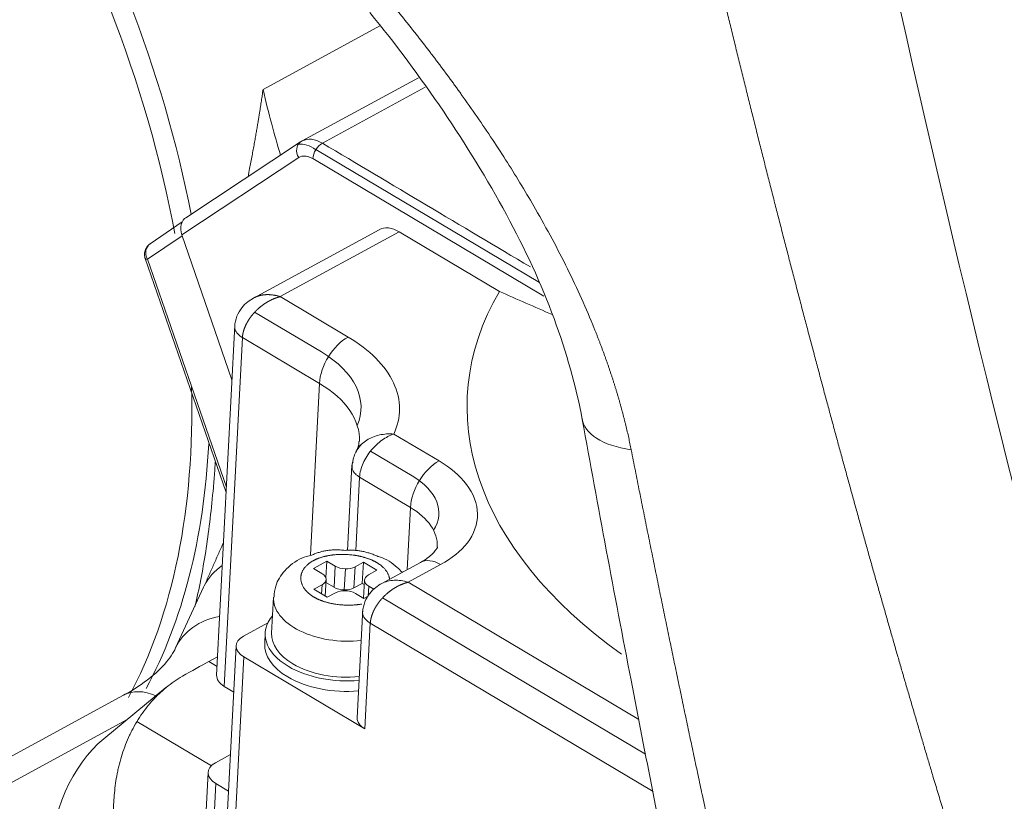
# Model space of a CAD drawing. Header units: millimetres. Extents: x -46 to 5160, y -5105 to -1541.
# Tile 98 of 104: x 5093.51 to 5099.63, y -4748.17 to -4743.31. Entities that reach past the tile are written whole.
import ezdxf

# ---------------------------------------------------------------- set-up
doc = ezdxf.new("R2010")
doc.units = ezdxf.units.MM
doc.header["$LTSCALE"] = 0.3175
doc.layers.add('1轮廓实线层', color=7, linetype='Continuous', lineweight=18)

# ---------------------------------------------------------------- blocks, each defined once
blk = doc.blocks.new('MR10C-1488-Z')
at = {"layer": '1轮廓实线层'}
for p, q in [((5976.076, -5138.1709), (5976.8024, -5137.7753)), ((5977.0418, -5138.0971), (5976.3198, -5138.4904)), ((5976.4448, -5138.504), (5977.085, -5138.1552)), ((5976.3198, -5138.4904), (5976.3134, -5138.4942)), ((5976.3097, -5138.4964), (5975.5961, -5138.9678)), ((5976.3134, -5138.4942), (5976.3097, -5138.4964)), ((5976.4047, -5138.544), (5977.7943, -5139.3708)), ((5975.5707, -5139.0739), (5976.2978, -5138.5937)), ((5976.3853, -5138.6002), (5977.8209, -5139.4544)), ((5975.5742, -5138.9935), (5975.3743, -5139.1291)), ((5976.7976, -5139.0418), (5975.9931, -5139.48)), ((5975.573, -5139.0805), (5975.3584, -5139.226)), ((5975.5707, -5139.0739), (5975.8828, -5139.9762)), ((5976.9226, -5139.0554), (5976.1831, -5139.4582)), ((5977.5452, -5139.4258), (5976.9226, -5139.0554)), ((5975.3436, -5139.2214), (5975.8466, -5140.6754)), ((5975.3584, -5139.226), (5975.8483, -5140.6422)), ((5976.1831, -5139.4582), (5976.6049, -5139.7092)), ((5976.024, -5139.5551), (5976.4389, -5139.802)), ((5975.9005, -5139.6355), (5975.7877, -5141.8122)), ((5975.8354, -5141.8815), (5975.9478, -5139.713)), ((5975.9478, -5139.713), (5976.4266, -5139.9979)), ((5976.3715, -5141.0626), (5976.4266, -5139.9979)), ((5976.8888, -5140.3123), (5977.1703, -5140.4797)), ((5976.7445, -5140.418), (5977.0038, -5140.5722)), ((5976.629, -5140.5051), (5976.6015, -5141.0355)), ((5976.6527, -5141.0378), (5976.6764, -5140.5807)), ((5976.6764, -5140.5807), (5976.992, -5140.7684)), ((5976.992, -5140.7684), (5976.9719, -5141.1558)), ((5976.3897, -5141.1477), (5976.4719, -5141.103)), ((5976.4666, -5141.2056), (5976.4719, -5141.103)), ((5976.4719, -5141.103), (5976.5241, -5141.1341)), ((5976.6485, -5141.1378), (5976.6998, -5141.1098)), ((5976.6998, -5141.1098), (5976.693, -5141.2413)), ((5976.6998, -5141.1098), (5976.7834, -5141.1596)), ((5977.0551, -5141.1105), (5976.8152, -5141.2411)), ((5977.1801, -5141.1241), (5976.9784, -5141.234)), ((5976.442, -5141.1788), (5976.3897, -5141.1477)), ((5976.5241, -5141.1341), (5976.5173, -5141.2655)), ((5976.5811, -5141.2821), (5976.5879, -5141.1507)), ((5976.6416, -5141.2692), (5976.6485, -5141.1378)), ((5976.7834, -5141.1596), (5976.7321, -5141.1876)), ((5976.4629, -5141.32), (5976.4682, -5141.217)), ((5976.5173, -5141.2655), (5976.4672, -5141.2357)), ((5976.693, -5141.2413), (5976.6416, -5141.2692)), ((5976.7054, -5141.2486), (5976.693, -5141.2413)), ((5976.7069, -5141.2203), (5976.7011, -5141.333)), ((5978.4118, -5142.0868), (5976.9784, -5141.234)), ((5975.7071, -5141.2639), (5975.5327, -5141.642)), ((5976.3917, -5141.2777), (5976.443, -5141.2497)), ((5976.4753, -5141.3274), (5976.3917, -5141.2777)), ((5976.443, -5141.2497), (5976.4401, -5141.3065)), ((5976.5266, -5141.2995), (5976.4753, -5141.3274)), ((5976.7032, -5141.3343), (5976.651, -5141.3032)), ((5976.73, -5141.3197), (5976.7331, -5141.2584)), ((5976.7331, -5141.2584), (5976.7655, -5141.2777)), ((5976.1413, -5141.3273), (5976.1298, -5141.5507)), ((5976.7304, -5141.3195), (5976.7032, -5141.3343)), ((5978.453, -5142.3029), (5976.8193, -5141.3309)), ((5976.6964, -5141.4), (5976.6613, -5142.0766)), ((5976.1057, -5141.487), (5975.9546, -5141.5693)), ((5976.7091, -5142.1459), (5976.7431, -5141.4887)), ((5976.7431, -5141.4887), (5978.5003, -5142.5342)), ((5976.0898, -5141.5486), (5976.0864, -5141.6144)), ((5975.9088, -5141.6288), (5975.8033, -5143.666)), ((5975.7394, -5141.7267), (5975.7937, -5141.6971)), ((5975.7905, -5141.7571), (5975.7394, -5141.7267)), ((5975.851, -5143.7353), (5975.9566, -5141.6982)), ((5975.9566, -5141.6982), (5976.7091, -5142.1459)), ((5975.4727, -5141.8893), (5975.0856, -5142.2076)), ((5975.8939, -5141.9163), (5975.8354, -5141.8815)), ((5975.2092, -5141.9365), (5971.1755, -5144.1337)), ((5975.231, -5142.088), (5971.4255, -5144.161)), ((5975.7551, -5142.3746), (5975.2926, -5142.0994)), ((5975.7804, -5142.3563), (5975.8738, -5142.3054)), ((5975.7346, -5142.4158), (5975.4292, -5148.3098)), ((5975.4804, -5148.313), (5975.7824, -5142.4852)), ((5975.862, -5142.5326), (5975.7824, -5142.4852))]:
    blk.add_line(p, q, dxfattribs=at)
for centre, major_axis, ratio, start_param, end_param in [((5984.5106, -5126.1998), (3.4267, -28.6871), 0.185071, 4.946595, 5.50408), ((5983.6861, -5120.0166), (4.1882, -35.062), 0.185071, 5.121186, 5.504936), ((5971.8642, -5138.1957), (-2.5257, 4.6367), 0.60337, 4.215628, 4.792601), ((5971.9763, -5138.1347), (2.5257, -4.6367), 0.60337, 1.086221, 1.633152), ((5976.4346, -5138.7011), (-0.1148, 0.2108), 0.60337, 5.489163, 6.283186), ((5976.3538, -5138.5632), (0.0441, -0.0668), 0.796411, 3.141601, 4.644685), ((5976.3785, -5138.7317), (0.1148, -0.2108), 0.60337, 2.256301, 2.914561), ((5976.4414, -5138.5697), (0.0409, 0.0688), 0.559006, 0.755855, 2.326651), ((5975.6267, -5139.0434), (0.0102, -0.0833), 0.736257, 3.425537, 4.996333), ((5976.9124, -5139.2525), (0.1148, -0.2108), 0.60337, 2.34757, 3.141583), ((5975.4192, -5139.1953), (-0.0449, 0.0662), 0.849836, 0.000007, 1.46162), ((5975.4192, -5139.1953), (0.0756, 0.0262), 0.213034, 3.14156, 3.707543), ((5981.4605, -5140.2868), (4.1145, -0.2132), 0.568732, 2.857306, 3.867903), ((5976.5947, -5139.9063), (-0.1227, -0.2063), 0.559006, 3.897448, 5.468244), ((5975.8542, -5140.1181), (0.8309, -0.0431), 0.568732, 6.073055, 7.103257), ((5971.8642, -5138.1957), (-2.5257, 4.6367), 0.60337, 3.517212, 4.011719), ((5975.844, -5140.3153), (0.8309, -0.0431), 0.568732, 0.000012, 0.823546), ((5978.6904, -5140.1082), (-0.6297, -0.1141), 0.460713, 6.25157, 7.228981), ((5971.9763, -5138.1347), (2.5257, -4.6367), 0.60337, 0.373963, 0.776774), ((5977.1601, -5140.6769), (-0.1227, -0.2063), 0.559006, 3.897448, 5.468244), ((5976.61, -5140.7849), (0.5592, -0.029), 0.568732, 5.968086, 7.102817), ((5976.5998, -5140.9821), (0.5592, -0.029), 0.568732, 6.278062, 7.106731), ((5977.1699, -5141.3212), (0.1148, -0.2108), 0.60337, 2.34757, 3.141583), ((5976.143, -5141.465), (0.4359, -0.2011), 0.802037, 2.68458, 3.117015), ((5976.3803, -5141.2124), (-0.0879, 0.0046), 0.568732, 2.394342, 3.965139), ((5976.5858, -5141.1005), (-0.0879, 0.0046), 0.568732, 0.823546, 2.394342), ((5976.7948, -5141.2249), (-0.0879, 0.0046), 0.568732, 5.535935, 7.106731), ((5976.143, -5141.465), (0.4359, -0.2011), 0.802037, 3.117015, 3.141582), ((5976.5789, -5141.2319), (-0.0879, 0.0046), 0.568732, 0.823546, 2.394342), ((5976.5894, -5141.3368), (-0.0879, 0.0046), 0.568732, 3.965139, 5.535935), ((5976.5807, -5141.3501), (0.4394, -0.0228), 0.568732, 3.140766, 4.984094), ((5975.9686, -5141.8431), (0.4359, -0.2011), 0.802037, 2.281107, 3.141142), ((5976.5692, -5141.5735), (0.4794, -0.0248), 0.568732, 2.730469, 3.965139), ((5976.5692, -5141.5735), (0.4394, -0.0228), 0.568732, 3.141601, 3.965139), ((5976.0686, -5141.6371), (-0.1598, 0.0083), 0.568732, 5.535935, 7.106731), ((5976.5658, -5141.6392), (0.4794, -0.0248), 0.568732, 3.141601, 3.965139), ((5975.2065, -5142.0871), (0.7728, 0.4708), 0.047959, 0.781244, 1.045267), ((5976.5692, -5141.5735), (0.4794, -0.0248), 0.568732, 3.965139, 4.960901), ((5976.5692, -5141.5735), (0.4394, -0.0228), 0.568732, 3.965139, 4.98402), ((5975.9475, -5141.8205), (0.1598, -0.0083), 0.568732, 3.141601, 3.965139), ((5976.5658, -5141.6392), (0.4794, -0.0248), 0.568732, 3.965139, 4.960901), ((5975.4388, -5142.358), (0.2296, -0.4215), 0.60337, 2.486096, 3.141584), ((5976.8211, -5142.0848), (-0.1598, 0.0083), 0.568732, 0.000008, 0.823546), ((5975.3683, -5143.0108), (-0.062, -0.925), 0.67534, 3.707691, 4.734804), ((5975.8944, -5142.4241), (-0.1598, 0.0083), 0.568732, 5.535935, 7.106731)]:
    blk.add_ellipse(centre, major_axis=major_axis, ratio=ratio, start_param=start_param, end_param=end_param, dxfattribs=at)
for points, degree, knots in [([(5981.9985, -5147.5994), (5981.9937, -5147.5872), (5981.9841, -5147.5628), (5981.9698, -5147.5261), (5981.9554, -5147.4893), (5981.941, -5147.4524), (5981.9267, -5147.4153), (5981.9123, -5147.3782), (5981.8979, -5147.3409), (5981.8834, -5147.3036), (5981.869, -5147.2661), (5981.8546, -5147.2285), (5981.8401, -5147.1908), (5981.8257, -5147.153), (5981.8112, -5147.115), (5981.7968, -5147.077), (5981.7823, -5147.0388), (5981.7678, -5147.0006), (5981.7533, -5146.9622), (5981.7388, -5146.9237), (5981.7243, -5146.8851), (5981.7097, -5146.8464), (5981.6952, -5146.8075), (5981.6807, -5146.7686), (5981.6661, -5146.7295), (5981.6516, -5146.6904), (5981.637, -5146.6511), (5981.6224, -5146.6117), (5981.6079, -5146.5722), (5981.5933, -5146.5326), (5981.5787, -5146.4928), (5981.5641, -5146.453), (5981.5495, -5146.413), (5981.5349, -5146.3729), (5981.5202, -5146.3328), (5981.5056, -5146.2925), (5981.491, -5146.252), (5981.4763, -5146.2115), (5981.4617, -5146.1709), (5981.447, -5146.1301), (5981.4323, -5146.0892), (5981.4176, -5146.0483), (5981.403, -5146.0072), (5981.3883, -5145.966), (5981.3736, -5145.9246), (5981.3589, -5145.8832), (5981.3442, -5145.8416), (5981.3294, -5145.8), (5981.3147, -5145.7582), (5981.3, -5145.7163), (5981.2853, -5145.6743), (5981.2705, -5145.6322), (5981.2558, -5145.59), (5981.241, -5145.5476), (5981.2262, -5145.5051), (5981.2115, -5145.4626), (5981.1967, -5145.4199), (5981.1819, -5145.3771), (5981.1671, -5145.3341), (5981.1524, -5145.2911), (5981.1376, -5145.248), (5981.1228, -5145.2047), (5981.1079, -5145.1613), (5981.0931, -5145.1178), (5981.0783, -5145.0742), (5981.0635, -5145.0305), (5981.0487, -5144.9867), (5981.0338, -5144.9427), (5981.019, -5144.8986), (5981.0042, -5144.8545), (5980.9893, -5144.8102), (5980.9745, -5144.7657), (5980.9596, -5144.7212), (5980.9447, -5144.6766), (5980.9299, -5144.6318), (5980.915, -5144.587), (5980.9001, -5144.542), (5980.8852, -5144.4969), (5980.8704, -5144.4516), (5980.8555, -5144.4063), (5980.8406, -5144.3609), (5980.8257, -5144.3153), (5980.8108, -5144.2696), (5980.7959, -5144.2238), (5980.781, -5144.1779), (5980.7661, -5144.1319), (5980.7512, -5144.0858), (5980.7363, -5144.0395), (5980.7213, -5143.9931), (5980.7064, -5143.9466), (5980.6915, -5143.9), (5980.6766, -5143.8533), (5980.6616, -5143.8065), (5980.6467, -5143.7595), (5980.6318, -5143.7125), (5980.6168, -5143.6653), (5980.6019, -5143.618), (5980.5869, -5143.5706), (5980.572, -5143.523), (5980.557, -5143.4754), (5980.5421, -5143.4276), (5980.5271, -5143.3797), (5980.5122, -5143.3317), (5980.4972, -5143.2836), (5980.4823, -5143.2354), (5980.4673, -5143.187), (5980.4524, -5143.1386), (5980.4374, -5143.09), (5980.4224, -5143.0413), (5980.4075, -5142.9925), (5980.3925, -5142.9436), (5980.3775, -5142.8945), (5980.3626, -5142.8454), (5980.3476, -5142.7961), (5980.3326, -5142.7467), (5980.3177, -5142.6972), (5980.3027, -5142.6476), (5980.2877, -5142.5978), (5980.2727, -5142.5479), (5980.2578, -5142.498), (5980.2401, -5142.4389), (5980.2198, -5142.3705), (5980.1967, -5142.2929), (5980.1736, -5142.2148), (5980.1505, -5142.1363), (5980.1273, -5142.0573), (5980.104, -5141.9779), (5980.0808, -5141.8981), (5980.0574, -5141.8178), (5980.0341, -5141.7371), (5980.0107, -5141.6559), (5979.9873, -5141.5743), (5979.9638, -5141.4923), (5979.9403, -5141.4099), (5979.9167, -5141.327), (5979.8931, -5141.2436), (5979.8695, -5141.1599), (5979.8458, -5141.0757), (5979.8221, -5140.991), (5979.7984, -5140.9059), (5979.7746, -5140.8204), (5979.7508, -5140.7344), (5979.7269, -5140.648), (5979.7031, -5140.5611), (5979.6792, -5140.4738), (5979.6552, -5140.3861), (5979.6313, -5140.2979), (5979.6073, -5140.2093), (5979.5832, -5140.1202), (5979.5592, -5140.0307), (5979.5351, -5139.9407), (5979.511, -5139.8503), (5979.4869, -5139.7594), (5979.4627, -5139.6681), (5979.4385, -5139.5764), (5979.4143, -5139.4842), (5979.3901, -5139.3915), (5979.3658, -5139.2985), (5979.3415, -5139.2049), (5979.3172, -5139.1109), (5979.2929, -5139.0165), (5979.2686, -5138.9216), (5979.2442, -5138.8263), (5979.2198, -5138.7305), (5979.1954, -5138.6342), (5979.171, -5138.5376), (5979.1466, -5138.4404), (5979.1222, -5138.3428), (5979.0977, -5138.2448), (5979.0732, -5138.1463), (5979.0488, -5138.0473), (5979.0243, -5137.9479), (5978.9998, -5137.8481), (5978.9753, -5137.7478), (5978.9507, -5137.647), (5978.9262, -5137.5458), (5978.9017, -5137.4441), (5978.8771, -5137.342), (5978.8526, -5137.2394), (5978.828, -5137.1363), (5978.8035, -5137.0328), (5978.7789, -5136.9289), (5978.7544, -5136.8245), (5978.7298, -5136.7196), (5978.7053, -5136.6143), (5978.6807, -5136.5085), (5978.6644, -5136.4378), (5978.6562, -5136.4023)], 3, [0, 0, 0, 0, 0.003466, 0.006941, 0.010425, 0.013917, 0.017417, 0.020926, 0.024443, 0.027969, 0.031503, 0.035046, 0.038597, 0.042156, 0.045724, 0.049301, 0.052886, 0.056479, 0.060081, 0.063692, 0.067311, 0.070938, 0.074574, 0.078218, 0.081871, 0.085532, 0.089202, 0.09288, 0.096567, 0.100262, 0.103966, 0.107678, 0.111399, 0.115128, 0.118866, 0.122612, 0.126367, 0.13013, 0.133901, 0.137682, 0.14147, 0.145267, 0.149073, 0.152887, 0.15671, 0.160541, 0.16438, 0.168229, 0.172085, 0.17595, 0.179824, 0.183706, 0.187597, 0.191496, 0.195403, 0.199319, 0.203244, 0.207177, 0.211119, 0.215069, 0.219028, 0.222995, 0.22697, 0.230955, 0.234947, 0.238948, 0.242958, 0.246976, 0.251003, 0.255038, 0.259082, 0.263134, 0.267195, 0.271265, 0.275342, 0.279429, 0.283524, 0.287627, 0.291739, 0.295859, 0.299988, 0.304126, 0.308272, 0.312426, 0.316589, 0.320761, 0.324941, 0.32913, 0.333327, 0.337532, 0.341747, 0.345969, 0.350201, 0.35444, 0.358689, 0.362946, 0.367211, 0.371485, 0.375767, 0.380058, 0.384358, 0.388666, 0.392982, 0.397307, 0.401641, 0.405983, 0.410334, 0.414693, 0.419061, 0.423437, 0.427822, 0.432215, 0.436617, 0.441028, 0.445447, 0.449874, 0.45431, 0.458755, 0.463208, 0.46767, 0.47214, 0.479028, 0.48595, 0.492906, 0.499896, 0.50692, 0.513978, 0.521071, 0.528197, 0.535358, 0.542553, 0.549782, 0.557046, 0.564343, 0.571674, 0.57904, 0.58644, 0.593874, 0.601342, 0.608844, 0.616381, 0.623951, 0.631556, 0.639195, 0.646868, 0.654575, 0.662317, 0.670092, 0.677902, 0.685746, 0.693624, 0.701536, 0.709483, 0.717463, 0.725478, 0.733527, 0.74161, 0.749727, 0.757879, 0.766065, 0.774284, 0.782538, 0.790827, 0.799149, 0.807505, 0.815896, 0.824321, 0.83278, 0.841274, 0.849801, 0.858363, 0.866959, 0.875589, 0.884253, 0.892951, 0.901684, 0.910451, 0.919252, 0.928087, 0.936956, 0.94586, 0.954798, 0.96377, 0.972776, 0.981817, 0.990891, 1, 1, 1, 1]), ([(5976.7897, -5137.5335), (5976.7924, -5137.5367), (5976.7978, -5137.5432), (5976.8059, -5137.5528), (5976.814, -5137.5625), (5976.8221, -5137.5722), (5976.8301, -5137.5819), (5976.8382, -5137.5916), (5976.8462, -5137.6013), (5976.8543, -5137.611), (5976.8623, -5137.6208), (5976.8704, -5137.6306), (5976.8784, -5137.6403), (5976.8864, -5137.6501), (5976.8945, -5137.66), (5976.9025, -5137.6698), (5976.9105, -5137.6796), (5976.9185, -5137.6895), (5976.9265, -5137.6993), (5976.9345, -5137.7092), (5976.9424, -5137.7191), (5976.9504, -5137.729), (5976.9584, -5137.7389), (5976.9663, -5137.7489), (5976.9743, -5137.7588), (5976.9822, -5137.7688), (5976.9902, -5137.7788), (5976.9981, -5137.7888), (5977.006, -5137.7988), (5977.0139, -5137.8088), (5977.0219, -5137.8188), (5977.0298, -5137.8289), (5977.0376, -5137.8389), (5977.0455, -5137.849), (5977.0534, -5137.8591), (5977.0613, -5137.8692), (5977.0691, -5137.8793), (5977.077, -5137.8895), (5977.0848, -5137.8996), (5977.0927, -5137.9098), (5977.1005, -5137.9199), (5977.1083, -5137.9301), (5977.1162, -5137.9404), (5977.124, -5137.9506), (5977.1318, -5137.9608), (5977.1395, -5137.9711), (5977.1473, -5137.9813), (5977.1551, -5137.9916), (5977.1629, -5138.0019), (5977.1706, -5138.0122), (5977.1784, -5138.0225), (5977.1861, -5138.0329), (5977.1938, -5138.0432), (5977.2016, -5138.0536), (5977.2093, -5138.064), (5977.217, -5138.0744), (5977.2247, -5138.0848), (5977.2323, -5138.0952), (5977.24, -5138.1057), (5977.2477, -5138.1161), (5977.2553, -5138.1266), (5977.263, -5138.1371), (5977.2706, -5138.1476), (5977.2782, -5138.1581), (5977.2859, -5138.1687), (5977.2935, -5138.1792), (5977.3011, -5138.1898), (5977.3394, -5138.2432), (5977.4075, -5138.3399), (5977.5032, -5138.4814), (5977.5957, -5138.6241), (5977.6849, -5138.7681), (5977.7782, -5138.9262), (5977.8737, -5139.0982), (5977.9692, -5139.2839), (5978.0569, -5139.4697), (5978.1127, -5139.6003), (5978.1427, -5139.6752), (5978.1504, -5139.6944), (5978.1579, -5139.7135), (5978.1653, -5139.7326), (5978.1726, -5139.7517), (5978.1798, -5139.7708), (5978.1869, -5139.7899), (5978.1939, -5139.809), (5978.2009, -5139.828), (5978.2077, -5139.847), (5978.2144, -5139.866), (5978.221, -5139.885), (5978.2275, -5139.904), (5978.2339, -5139.9229), (5978.2402, -5139.9419), (5978.2465, -5139.9608), (5978.2526, -5139.9797), (5978.2586, -5139.9986), (5978.2645, -5140.0174), (5978.2703, -5140.0363), (5978.276, -5140.0551), (5978.2816, -5140.074), (5978.2871, -5140.0928), (5978.2925, -5140.1116), (5978.2977, -5140.1303), (5978.3029, -5140.1491), (5978.308, -5140.1679), (5978.313, -5140.1866), (5978.3179, -5140.2053), (5978.3226, -5140.224), (5978.3273, -5140.2427), (5978.3319, -5140.2614), (5978.3363, -5140.28), (5978.3407, -5140.2987), (5978.3449, -5140.3173), (5978.3491, -5140.336), (5978.3531, -5140.3546), (5978.357, -5140.3732), (5978.3609, -5140.3917), (5978.3633, -5140.4041), (5978.3646, -5140.4103)], 3, [0, 0, 0, 0, 0.003812, 0.007622, 0.011432, 0.015241, 0.019048, 0.022855, 0.026661, 0.030466, 0.034271, 0.038074, 0.041877, 0.045679, 0.049481, 0.053282, 0.057082, 0.060882, 0.064682, 0.068481, 0.072279, 0.076078, 0.079875, 0.083673, 0.08747, 0.091267, 0.095064, 0.098861, 0.102657, 0.106454, 0.11025, 0.114047, 0.117843, 0.12164, 0.125436, 0.129233, 0.13303, 0.136827, 0.140625, 0.144422, 0.14822, 0.152019, 0.155817, 0.159617, 0.163416, 0.167216, 0.171017, 0.174818, 0.17862, 0.182423, 0.186226, 0.19003, 0.193835, 0.19764, 0.201447, 0.205254, 0.209062, 0.212871, 0.216681, 0.220492, 0.224305, 0.228118, 0.231932, 0.235748, 0.239565, 0.243383, 0.247202, 0.251022, 0.301248, 0.351233, 0.401062, 0.450822, 0.500596, 0.563488, 0.625826, 0.687794, 0.749578, 0.75594, 0.762295, 0.768641, 0.77498, 0.781311, 0.787636, 0.793954, 0.800264, 0.806569, 0.812867, 0.81916, 0.825446, 0.831727, 0.838002, 0.844273, 0.850538, 0.856799, 0.863055, 0.869307, 0.875555, 0.881799, 0.888039, 0.894276, 0.90051, 0.906741, 0.912969, 0.919195, 0.925418, 0.931639, 0.937859, 0.944076, 0.950293, 0.956508, 0.962722, 0.968936, 0.975149, 0.981361, 0.987574, 0.993787, 1, 1, 1, 1]), ([(5976.7397, -5137.6911), (5976.9017, -5137.8892), (5977.2017, -5138.2939), (5977.6021, -5138.9399), (5977.9033, -5139.5907), (5978.0206, -5140.0134), (5978.0606, -5140.222)], 3, [0, 0, 0, 0, 0.25819, 0.511066, 0.758653, 1, 1, 1, 1]), ([(5975.9827, -5138.7125), (5975.986, -5138.6957), (5975.9946, -5138.652), (5976.0054, -5138.5956), (5976.015, -5138.544), (5976.0216, -5138.5078), (5976.0277, -5138.4734), (5976.0335, -5138.4406), (5976.0388, -5138.4096), (5976.0437, -5138.3803), (5976.0483, -5138.3527), (5976.0525, -5138.3268), (5976.0563, -5138.3026), (5976.0599, -5138.2802), (5976.0631, -5138.2595), (5976.0659, -5138.2405), (5976.0685, -5138.2232), (5976.0708, -5138.2077), (5976.0728, -5138.1939), (5976.0745, -5138.1819), (5976.0755, -5138.1744), (5976.076, -5138.1709)], 3, [0, 0, 0, 0, 0.093375, 0.243116, 0.313166, 0.380025, 0.443693, 0.50417, 0.561456, 0.615551, 0.666456, 0.714169, 0.758691, 0.800023, 0.838164, 0.873113, 0.904872, 0.93344, 0.958818, 0.981004, 1, 1, 1, 1]), ([(5976.076, -5138.1709), (5976.0932, -5138.2439), (5976.1116, -5138.3157), (5976.1481, -5138.4517), (5976.1662, -5138.516), (5976.1846, -5138.5788)], 3, [0, 0, 0, 0, 0.518001, 0.518001, 1, 1, 1, 1]), ([(5976.2978, -5138.5937), (5976.3091, -5138.5862), (5976.323, -5138.5829), (5976.3455, -5138.5845), (5976.3593, -5138.5882), (5976.3631, -5138.5895), (5976.3805, -5138.5973), (5976.3853, -5138.6002)], 3, [0, 0, 0, 0, 0.5, 0.5, 0.75, 0.75, 1, 1, 1, 1]), ([(5975.3536, -5139.1522), (5975.3501, -5139.1563), (5975.342, -5139.1683), (5975.3387, -5139.1877), (5975.3394, -5139.2041), (5975.3411, -5139.2129), (5975.3425, -5139.2182), (5975.3433, -5139.2207), (5975.3436, -5139.2214)], 3, [0, 0, 0, 0, 0.215376, 0.598962, 0.775841, 0.890482, 0.967822, 1, 1, 1, 1]), ([(5976.0196, -5139.4655), (5976.0061, -5139.4727), (5975.9791, -5139.4905), (5975.9408, -5139.5281), (5975.9101, -5139.581), (5975.9013, -5139.6221), (5975.9, -5139.6451)], 3, [0, 0, 0, 0, 0.205335, 0.43827, 0.705892, 1, 1, 1, 1]), ([(5976.1831, -5139.4582), (5976.1821, -5139.4585), (5976.1801, -5139.459), (5976.1771, -5139.4598), (5976.1742, -5139.4606), (5976.1712, -5139.4614), (5976.1683, -5139.4623), (5976.1654, -5139.4632), (5976.1624, -5139.4642), (5976.1595, -5139.4652), (5976.1566, -5139.4662), (5976.1538, -5139.4672), (5976.1509, -5139.4683), (5976.148, -5139.4694), (5976.1452, -5139.4706), (5976.1424, -5139.4717), (5976.1396, -5139.4729), (5976.1368, -5139.4741), (5976.134, -5139.4754), (5976.1312, -5139.4766), (5976.1284, -5139.4779), (5976.1257, -5139.4792), (5976.123, -5139.4806), (5976.1203, -5139.482), (5976.1176, -5139.4833), (5976.1149, -5139.4848), (5976.1122, -5139.4862), (5976.1096, -5139.4877), (5976.107, -5139.4891), (5976.1044, -5139.4906), (5976.1018, -5139.4922), (5976.0992, -5139.4937), (5976.0967, -5139.4953), (5976.0941, -5139.4969), (5976.0916, -5139.4985), (5976.0891, -5139.5001), (5976.0866, -5139.5017), (5976.0842, -5139.5034), (5976.0817, -5139.5051), (5976.0793, -5139.5068), (5976.0769, -5139.5085), (5976.0745, -5139.5102), (5976.0722, -5139.5119), (5976.0698, -5139.5137), (5976.0675, -5139.5155), (5976.0652, -5139.5172), (5976.063, -5139.519), (5976.0607, -5139.5209), (5976.0585, -5139.5227), (5976.0563, -5139.5245), (5976.0541, -5139.5264), (5976.0519, -5139.5282), (5976.0498, -5139.5301), (5976.0476, -5139.532), (5976.0455, -5139.5339), (5976.0434, -5139.5358), (5976.0414, -5139.5377), (5976.0393, -5139.5396), (5976.0373, -5139.5416), (5976.0353, -5139.5435), (5976.0334, -5139.5454), (5976.0314, -5139.5474), (5976.0295, -5139.5494), (5976.0276, -5139.5513), (5976.0257, -5139.5533), (5976.0239, -5139.5553), (5976.022, -5139.5573), (5976.0202, -5139.5593), (5976.0184, -5139.5613), (5976.0167, -5139.5633), (5976.0149, -5139.5653), (5976.0132, -5139.5673), (5976.0115, -5139.5693), (5976.0098, -5139.5713), (5976.0082, -5139.5734), (5976.0066, -5139.5754), (5976.005, -5139.5774), (5976.0034, -5139.5795), (5976.0018, -5139.5815), (5976.0003, -5139.5835), (5975.9988, -5139.5856), (5975.9973, -5139.5876), (5975.9958, -5139.5896), (5975.9944, -5139.5917), (5975.993, -5139.5937), (5975.9916, -5139.5957), (5975.9902, -5139.5978), (5975.9889, -5139.5998), (5975.9875, -5139.6019), (5975.9862, -5139.6039), (5975.985, -5139.6059), (5975.9837, -5139.608), (5975.9825, -5139.61), (5975.9813, -5139.612), (5975.9801, -5139.614), (5975.9789, -5139.6161), (5975.9778, -5139.6181), (5975.9766, -5139.6201), (5975.9755, -5139.6221), (5975.9745, -5139.6241), (5975.9734, -5139.6261), (5975.9724, -5139.6281), (5975.9714, -5139.6301), (5975.9704, -5139.6321), (5975.9694, -5139.6341), (5975.9685, -5139.6361), (5975.9676, -5139.6381), (5975.9667, -5139.64), (5975.9658, -5139.642), (5975.965, -5139.644), (5975.9641, -5139.6459), (5975.9633, -5139.6479), (5975.9625, -5139.6498), (5975.9618, -5139.6518), (5975.961, -5139.6537), (5975.9603, -5139.6556), (5975.9596, -5139.6575), (5975.9589, -5139.6594), (5975.9583, -5139.6613), (5975.9576, -5139.6632), (5975.957, -5139.6651), (5975.9564, -5139.667), (5975.9558, -5139.6689), (5975.9553, -5139.6708), (5975.9548, -5139.6726), (5975.9542, -5139.6745), (5975.9537, -5139.6763), (5975.9533, -5139.6781), (5975.9528, -5139.68), (5975.9524, -5139.6818), (5975.952, -5139.6836), (5975.9516, -5139.6854), (5975.9512, -5139.6872), (5975.9508, -5139.689), (5975.9505, -5139.6907), (5975.9502, -5139.6925), (5975.9499, -5139.6943), (5975.9496, -5139.696), (5975.9493, -5139.6978), (5975.9491, -5139.6995), (5975.9489, -5139.7012), (5975.9487, -5139.7029), (5975.9485, -5139.7046), (5975.9483, -5139.7063), (5975.9481, -5139.708), (5975.948, -5139.7097), (5975.9479, -5139.7113), (5975.9478, -5139.7124), (5975.9478, -5139.713)], 3, [0, 0, 0, 0, 0.008607, 0.017189, 0.025746, 0.034277, 0.042783, 0.051264, 0.05972, 0.06815, 0.076555, 0.084935, 0.093289, 0.101619, 0.109923, 0.118202, 0.126456, 0.134685, 0.142889, 0.151068, 0.159222, 0.167351, 0.175454, 0.183533, 0.191587, 0.199615, 0.207619, 0.215598, 0.223552, 0.231481, 0.239385, 0.247265, 0.255119, 0.262949, 0.270754, 0.278534, 0.28629, 0.29402, 0.301727, 0.309408, 0.317065, 0.324697, 0.332304, 0.339887, 0.347445, 0.354979, 0.362488, 0.369973, 0.377433, 0.384869, 0.39228, 0.399667, 0.40703, 0.414368, 0.421682, 0.428972, 0.436237, 0.443478, 0.450695, 0.457887, 0.465056, 0.4722, 0.47932, 0.486416, 0.493488, 0.500536, 0.50756, 0.51456, 0.521536, 0.528488, 0.535416, 0.54232, 0.549201, 0.556057, 0.56289, 0.569699, 0.576485, 0.583246, 0.589984, 0.596699, 0.60339, 0.610057, 0.616701, 0.623321, 0.629918, 0.636491, 0.643041, 0.649568, 0.656071, 0.662551, 0.669008, 0.675441, 0.681851, 0.688239, 0.694603, 0.700944, 0.707262, 0.713557, 0.719829, 0.726078, 0.732304, 0.738508, 0.744689, 0.750847, 0.756982, 0.763094, 0.769184, 0.775252, 0.781297, 0.787319, 0.793319, 0.799296, 0.805252, 0.811185, 0.817095, 0.822984, 0.82885, 0.834694, 0.840516, 0.846316, 0.852094, 0.85785, 0.863585, 0.869297, 0.874988, 0.880657, 0.886304, 0.89193, 0.897534, 0.903117, 0.908679, 0.914218, 0.919737, 0.925234, 0.930711, 0.936166, 0.9416, 0.947013, 0.952405, 0.957776, 0.963126, 0.968455, 0.973764, 0.979052, 0.98432, 0.989567, 0.994794, 1, 1, 1, 1]), ([(5976.0196, -5139.4656), (5976.0203, -5139.4652), (5976.0219, -5139.4644), (5976.0242, -5139.4632), (5976.0267, -5139.462), (5976.0292, -5139.4609), (5976.0319, -5139.4597), (5976.0346, -5139.4586), (5976.0374, -5139.4575), (5976.0403, -5139.4564), (5976.0433, -5139.4554), (5976.0464, -5139.4544), (5976.0496, -5139.4534), (5976.0528, -5139.4524), (5976.0562, -5139.4515), (5976.0597, -5139.4507), (5976.0632, -5139.4499), (5976.0669, -5139.4492), (5976.0706, -5139.4485), (5976.0745, -5139.4479), (5976.0784, -5139.4473), (5976.0825, -5139.4468), (5976.0866, -5139.4464), (5976.0909, -5139.4461), (5976.0952, -5139.4458), (5976.0996, -5139.4457), (5976.1042, -5139.4456), (5976.1088, -5139.4456), (5976.1135, -5139.4458), (5976.1183, -5139.446), (5976.1233, -5139.4463), (5976.1283, -5139.4468), (5976.1334, -5139.4473), (5976.1386, -5139.448), (5976.1438, -5139.4488), (5976.1492, -5139.4497), (5976.1547, -5139.4508), (5976.1602, -5139.452), (5976.1658, -5139.4533), (5976.1715, -5139.4548), (5976.1773, -5139.4564), (5976.1811, -5139.4576), (5976.1831, -5139.4582)], 3, [0, 0, 0, 0, 0.016971, 0.034352, 0.052143, 0.070344, 0.088955, 0.107977, 0.127409, 0.147252, 0.167506, 0.188172, 0.209248, 0.230737, 0.252637, 0.27495, 0.297674, 0.32081, 0.344359, 0.36832, 0.392694, 0.417481, 0.44268, 0.468292, 0.494317, 0.520755, 0.547607, 0.574871, 0.602549, 0.63064, 0.659145, 0.688063, 0.717395, 0.74714, 0.777299, 0.807872, 0.838858, 0.870259, 0.902073, 0.934301, 0.966944, 1, 1, 1, 1]), ([(5975.9, -5139.6451), (5975.9, -5139.6459), (5975.9, -5139.6529), (5975.9027, -5139.6664), (5975.9131, -5139.6844), (5975.9286, -5139.7002), (5975.9412, -5139.7091), (5975.9478, -5139.713)], 3, [0, 0, 0, 0, 0.02895, 0.273223, 0.517496, 0.761769, 1, 1, 1, 1]), ([(5976.6049, -5139.7092), (5976.7377, -5139.7882), (5976.8368, -5139.886), (5976.9383, -5140.1016), (5976.9369, -5140.2115), (5976.8888, -5140.3123)], 3, [0, 0, 0, 0, 0.5, 0.5, 1, 1, 1, 1]), ([(5978.0606, -5140.222), (5978.1588, -5140.7644), (5978.3468, -5141.7697), (5978.6212, -5143.1576), (5978.8624, -5144.3194), (5979.0667, -5145.2648), (5979.2311, -5146.0007), (5979.37, -5146.6073), (5979.5107, -5147.2084), (5979.6825, -5147.9236), (5979.8138, -5148.452), (5979.8871, -5148.7417)], 3, [0, 0, 0, 0, 0.187298, 0.348364, 0.483926, 0.594752, 0.681592, 0.744388, 0.810139, 0.895635, 1, 1, 1, 1]), ([(5976.8888, -5140.3123), (5976.8591, -5140.31), (5976.8291, -5140.312), (5976.7864, -5140.3215), (5976.7586, -5140.3299), (5976.7204, -5140.349), (5976.6871, -5140.3751), (5976.6693, -5140.3966), (5976.6608, -5140.4098), (5976.6599, -5140.4114), (5976.6589, -5140.413)], 3, [0, 0, 0, 0, 0.325992, 0.325992, 0.488988, 0.651984, 0.81498, 0.977976, 0.977976, 1, 1, 1, 1]), ([(5976.6764, -5140.5807), (5976.6777, -5140.5521), (5976.6858, -5140.5221), (5976.7048, -5140.4788), (5976.7124, -5140.4647), (5976.7293, -5140.4376), (5976.7387, -5140.4247), (5976.7588, -5140.4006), (5976.7803, -5140.3783), (5976.8036, -5140.3594), (5976.8393, -5140.334), (5976.8642, -5140.3209), (5976.8888, -5140.3123)], 3, [0, 0, 0, 0, 0.25, 0.25, 0.375, 0.375, 0.5, 0.5, 0.625, 0.75, 0.75, 1, 1, 1, 1]), ([(5976.6833, -5140.3809), (5976.6672, -5140.3998), (5976.6478, -5140.4314), (5976.6322, -5140.4813), (5976.6294, -5140.5086), (5976.6293, -5140.523)], 3, [0, 0, 0, 0, 0.463083, 0.722407, 1, 1, 1, 1]), ([(5978.3646, -5140.4103), (5978.3689, -5140.4321), (5978.3775, -5140.4757), (5978.3905, -5140.5409), (5978.4034, -5140.606), (5978.4164, -5140.6709), (5978.4293, -5140.7356), (5978.4423, -5140.8002), (5978.4552, -5140.8646), (5978.4682, -5140.9288), (5978.4811, -5140.9928), (5978.494, -5141.0567), (5978.507, -5141.1204), (5978.5199, -5141.1839), (5978.5328, -5141.2473), (5978.5457, -5141.3104), (5978.5586, -5141.3734), (5978.5715, -5141.4363), (5978.5844, -5141.4989), (5978.5973, -5141.5614), (5978.6102, -5141.6237), (5978.6231, -5141.6859), (5978.6359, -5141.7478), (5978.6488, -5141.8096), (5978.6617, -5141.8713), (5978.6745, -5141.9327), (5978.6874, -5141.994), (5978.7002, -5142.0551), (5978.713, -5142.1161), (5978.7259, -5142.1768), (5978.7387, -5142.2374), (5978.7515, -5142.2979), (5978.7643, -5142.3581), (5978.7771, -5142.4182), (5978.7899, -5142.4781), (5978.8027, -5142.5378), (5978.8155, -5142.5974), (5978.8282, -5142.6568), (5978.841, -5142.7161), (5978.8537, -5142.7751), (5978.8665, -5142.834), (5978.8792, -5142.8927), (5978.8919, -5142.9513), (5978.9046, -5143.0097), (5978.9173, -5143.0679), (5978.93, -5143.1259), (5978.9427, -5143.1838), (5978.9554, -5143.2415), (5978.968, -5143.299), (5978.9807, -5143.3564), (5978.9933, -5143.4135), (5979.006, -5143.4706), (5979.0186, -5143.5274), (5979.0312, -5143.5841), (5979.0438, -5143.6406), (5979.0564, -5143.697), (5979.069, -5143.7531), (5979.0815, -5143.8091), (5979.0941, -5143.865), (5979.1066, -5143.9206), (5979.1192, -5143.9761), (5979.1317, -5144.0315), (5979.1442, -5144.0866), (5979.1567, -5144.1416), (5979.1692, -5144.1965), (5979.1817, -5144.2511), (5979.1941, -5144.3056), (5979.2066, -5144.3599), (5979.219, -5144.4141), (5979.2314, -5144.4681), (5979.2438, -5144.5219), (5979.2562, -5144.5755), (5979.2686, -5144.629), (5979.281, -5144.6823), (5979.2933, -5144.7355), (5979.3057, -5144.7884), (5979.3226, -5144.861), (5979.3442, -5144.9531), (5979.3704, -5145.0646), (5979.3966, -5145.1755), (5979.4228, -5145.286), (5979.449, -5145.3959), (5979.4752, -5145.5054), (5979.5014, -5145.6143), (5979.5276, -5145.7228), (5979.5537, -5145.8308), (5979.5799, -5145.9382), (5979.606, -5146.0452), (5979.6322, -5146.1517), (5979.6583, -5146.2577), (5979.6844, -5146.3632), (5979.7105, -5146.4682), (5979.7366, -5146.5726), (5979.7626, -5146.6767), (5979.7887, -5146.7802), (5979.8147, -5146.8832), (5979.8407, -5146.9857), (5979.8667, -5147.0877), (5979.8927, -5147.1893), (5979.9186, -5147.2903), (5979.9446, -5147.3909), (5979.9705, -5147.491), (5979.9964, -5147.5905), (5980.0222, -5147.6896), (5980.0481, -5147.7882), (5980.0739, -5147.8863), (5980.0997, -5147.9839), (5980.1255, -5148.0811), (5980.1512, -5148.1777), (5980.177, -5148.2739), (5980.2027, -5148.3695), (5980.2283, -5148.4647), (5980.254, -5148.5594), (5980.2796, -5148.6536), (5980.3052, -5148.7473), (5980.3307, -5148.8406), (5980.3478, -5148.9026), (5980.3563, -5148.9335)], 3, [0, 0, 0, 0, 0.007518, 0.015018, 0.022501, 0.029965, 0.037411, 0.04484, 0.052251, 0.059643, 0.067018, 0.074375, 0.081714, 0.089035, 0.096339, 0.103624, 0.110891, 0.118141, 0.125372, 0.132586, 0.139782, 0.14696, 0.15412, 0.161262, 0.168386, 0.175493, 0.182581, 0.189651, 0.196704, 0.203739, 0.210756, 0.217754, 0.224735, 0.231699, 0.238644, 0.245571, 0.25248, 0.259372, 0.266246, 0.273101, 0.279939, 0.286759, 0.293561, 0.300345, 0.307111, 0.31386, 0.32059, 0.327302, 0.333997, 0.340674, 0.347333, 0.353973, 0.360596, 0.367202, 0.373789, 0.380358, 0.38691, 0.393443, 0.399959, 0.406456, 0.412936, 0.419398, 0.425842, 0.432268, 0.438677, 0.445067, 0.45144, 0.457794, 0.464131, 0.47045, 0.47675, 0.483033, 0.489299, 0.495546, 0.501775, 0.507987, 0.51418, 0.527315, 0.540399, 0.553432, 0.566415, 0.579347, 0.592228, 0.605058, 0.617837, 0.630566, 0.643244, 0.655871, 0.668448, 0.680974, 0.693449, 0.705873, 0.718247, 0.73057, 0.742842, 0.755063, 0.767234, 0.779354, 0.791423, 0.803441, 0.815409, 0.827326, 0.839193, 0.851008, 0.862773, 0.874488, 0.886151, 0.897764, 0.909327, 0.920838, 0.932299, 0.943709, 0.955069, 0.966377, 0.977636, 0.988843, 1, 1, 1, 1]), ([(5975.6516, -5141.3874), (5975.6536, -5141.3794), (5975.6687, -5141.3172), (5975.6941, -5141.1978), (5975.714, -5141.081), (5975.732, -5140.9612), (5975.7402, -5140.8999), (5975.755, -5140.7742), (5975.7615, -5140.7098), (5975.7703, -5140.6108), (5975.7744, -5140.5607), (5975.778, -5140.5097), (5975.7795, -5140.4892), (5975.7797, -5140.4858), (5975.7799, -5140.4823)], 3, [0, 0, 0, 0, 0.030009, 0.232091, 0.434172, 0.434172, 0.636253, 0.636253, 0.838335, 0.838335, 0.939376, 0.989896, 0.989896, 1, 1, 1, 1]), ([(5976.6361, -5140.4867), (5976.6318, -5140.4941), (5976.628, -5140.5061), (5976.6286, -5140.5188), (5976.6293, -5140.5229)], 3, [0, 0, 0, 0, 0.675726, 1, 1, 1, 1]), ([(5977.1703, -5140.4797), (5977.2427, -5140.5229), (5977.297, -5140.5683), (5977.3845, -5140.6838), (5977.4083, -5140.7461), (5977.4102, -5140.8718), (5977.3866, -5140.935), (5977.306, -5141.0409), (5977.2487, -5141.0867), (5977.1801, -5141.1241)], 3, [0, 0, 0, 0, 0.25, 0.25, 0.5, 0.5, 0.75, 0.75, 1, 1, 1, 1]), ([(5976.6293, -5140.5229), (5976.6301, -5140.5274), (5976.634, -5140.5404), (5976.6485, -5140.5611), (5976.6665, -5140.5748), (5976.6764, -5140.5807)], 3, [0, 0, 0, 0, 0.207467, 0.606284, 1, 1, 1, 1]), ([(5976.7836, -5141.1118), (5976.7448, -5141.0887), (5976.6919, -5141.0755), (5976.6411, -5141.0627), (5976.5296, -5141.0593), (5976.479, -5141.069), (5976.4264, -5141.0791), (5976.388, -5141.0999)], 2, [0, 0, 0, 0.25, 0.25, 0.5, 0.75, 0.75, 1, 1, 1]), ([(5977.1576, -5141.0129), (5977.1633, -5141.0132), (5977.1574, -5141.024), (5977.1197, -5141.0717), (5977.072, -5141.1007), (5977.0551, -5141.1105)], 3, [0, 0, 0, 0, 0.417219, 0.816851, 1, 1, 1, 1]), ([(5976.3786, -5141.0656), (5976.357, -5141.07), (5976.2914, -5141.0893), (5976.2114, -5141.1536), (5976.1524, -5141.2433), (5976.1455, -5141.3026), (5976.146, -5141.3269)], 3, [0, 0, 0, 0, 0.15948, 0.515357, 0.811354, 1, 1, 1, 1]), ([(5976.8633, -5141.2164), (5976.8602, -5141.1903), (5976.8226, -5141.135), (5976.7836, -5141.1118)], 2, [0, 0, 0, 0.454314, 1, 1, 1]), ([(5976.941, -5141.1717), (5976.9314, -5141.1615), (5976.8908, -5141.1226), (5976.8402, -5141.0863), (5976.7922, -5141.074), (5976.7889, -5141.0732)], 3, [0, 0, 0, 0, 0.238124, 0.947874, 1, 1, 1, 1]), ([(5976.815, -5141.2413), (5976.8014, -5141.2484), (5976.7744, -5141.2662), (5976.7361, -5141.3039), (5976.7054, -5141.3568), (5976.6966, -5141.3979), (5976.6953, -5141.4208)], 3, [0, 0, 0, 0, 0.205335, 0.43827, 0.705892, 1, 1, 1, 1]), ([(5976.9784, -5141.234), (5976.9774, -5141.2342), (5976.9754, -5141.2347), (5976.9725, -5141.2355), (5976.9695, -5141.2363), (5976.9665, -5141.2372), (5976.9636, -5141.2381), (5976.9607, -5141.239), (5976.9578, -5141.24), (5976.9549, -5141.2409), (5976.952, -5141.242), (5976.9491, -5141.243), (5976.9462, -5141.2441), (5976.9434, -5141.2452), (5976.9405, -5141.2463), (5976.9377, -5141.2475), (5976.9349, -5141.2487), (5976.9321, -5141.2499), (5976.9293, -5141.2511), (5976.9265, -5141.2524), (5976.9238, -5141.2537), (5976.921, -5141.255), (5976.9183, -5141.2563), (5976.9156, -5141.2577), (5976.9129, -5141.2591), (5976.9102, -5141.2605), (5976.9076, -5141.262), (5976.9049, -5141.2634), (5976.9023, -5141.2649), (5976.8997, -5141.2664), (5976.8971, -5141.2679), (5976.8945, -5141.2695), (5976.892, -5141.271), (5976.8894, -5141.2726), (5976.8869, -5141.2742), (5976.8844, -5141.2758), (5976.8819, -5141.2775), (5976.8795, -5141.2791), (5976.8771, -5141.2808), (5976.8746, -5141.2825), (5976.8722, -5141.2842), (5976.8699, -5141.2859), (5976.8675, -5141.2877), (5976.8652, -5141.2894), (5976.8628, -5141.2912), (5976.8605, -5141.293), (5976.8583, -5141.2948), (5976.856, -5141.2966), (5976.8538, -5141.2984), (5976.8516, -5141.3003), (5976.8494, -5141.3021), (5976.8472, -5141.304), (5976.8451, -5141.3059), (5976.8429, -5141.3077), (5976.8408, -5141.3096), (5976.8388, -5141.3115), (5976.8367, -5141.3134), (5976.8347, -5141.3154), (5976.8326, -5141.3173), (5976.8306, -5141.3192), (5976.8287, -5141.3212), (5976.8267, -5141.3231), (5976.8248, -5141.3251), (5976.8229, -5141.3271), (5976.821, -5141.3291), (5976.8192, -5141.331), (5976.8173, -5141.333), (5976.8155, -5141.335), (5976.8137, -5141.337), (5976.812, -5141.339), (5976.8102, -5141.341), (5976.8085, -5141.3431), (5976.8068, -5141.3451), (5976.8051, -5141.3471), (5976.8035, -5141.3491), (5976.8019, -5141.3511), (5976.8003, -5141.3532), (5976.7987, -5141.3552), (5976.7971, -5141.3572), (5976.7956, -5141.3593), (5976.7941, -5141.3613), (5976.7926, -5141.3633), (5976.7911, -5141.3654), (5976.7897, -5141.3674), (5976.7883, -5141.3695), (5976.7869, -5141.3715), (5976.7855, -5141.3735), (5976.7842, -5141.3756), (5976.7828, -5141.3776), (5976.7815, -5141.3796), (5976.7803, -5141.3817), (5976.779, -5141.3837), (5976.7778, -5141.3857), (5976.7766, -5141.3878), (5976.7754, -5141.3898), (5976.7742, -5141.3918), (5976.7731, -5141.3938), (5976.772, -5141.3959), (5976.7709, -5141.3979), (5976.7698, -5141.3999), (5976.7687, -5141.4019), (5976.7677, -5141.4039), (5976.7667, -5141.4059), (5976.7657, -5141.4079), (5976.7648, -5141.4099), (5976.7638, -5141.4118), (5976.7629, -5141.4138), (5976.762, -5141.4158), (5976.7611, -5141.4178), (5976.7603, -5141.4197), (5976.7594, -5141.4217), (5976.7586, -5141.4236), (5976.7579, -5141.4256), (5976.7571, -5141.4275), (5976.7563, -5141.4294), (5976.7556, -5141.4314), (5976.7549, -5141.4333), (5976.7542, -5141.4352), (5976.7536, -5141.4371), (5976.7529, -5141.439), (5976.7523, -5141.4409), (5976.7517, -5141.4428), (5976.7512, -5141.4446), (5976.7506, -5141.4465), (5976.7501, -5141.4484), (5976.7496, -5141.4502), (5976.7491, -5141.4521), (5976.7486, -5141.4539), (5976.7481, -5141.4557), (5976.7477, -5141.4575), (5976.7473, -5141.4593), (5976.7469, -5141.4611), (5976.7465, -5141.4629), (5976.7461, -5141.4647), (5976.7458, -5141.4665), (5976.7455, -5141.4683), (5976.7452, -5141.47), (5976.7449, -5141.4718), (5976.7446, -5141.4735), (5976.7444, -5141.4752), (5976.7442, -5141.477), (5976.744, -5141.4787), (5976.7438, -5141.4804), (5976.7436, -5141.4821), (5976.7435, -5141.4837), (5976.7433, -5141.4854), (5976.7432, -5141.4871), (5976.7431, -5141.4882), (5976.7431, -5141.4887)], 3, [0, 0, 0, 0, 0.008607, 0.017189, 0.025746, 0.034277, 0.042783, 0.051264, 0.05972, 0.06815, 0.076555, 0.084935, 0.093289, 0.101619, 0.109923, 0.118202, 0.126456, 0.134685, 0.142889, 0.151068, 0.159222, 0.167351, 0.175454, 0.183533, 0.191587, 0.199615, 0.207619, 0.215598, 0.223552, 0.231481, 0.239385, 0.247265, 0.255119, 0.262949, 0.270754, 0.278534, 0.28629, 0.29402, 0.301727, 0.309408, 0.317065, 0.324697, 0.332304, 0.339887, 0.347445, 0.354979, 0.362488, 0.369973, 0.377433, 0.384869, 0.39228, 0.399667, 0.40703, 0.414368, 0.421682, 0.428972, 0.436237, 0.443478, 0.450695, 0.457887, 0.465056, 0.4722, 0.47932, 0.486416, 0.493488, 0.500536, 0.50756, 0.51456, 0.521536, 0.528488, 0.535416, 0.54232, 0.549201, 0.556058, 0.56289, 0.569699, 0.576485, 0.583247, 0.589985, 0.596699, 0.60339, 0.610057, 0.616701, 0.623321, 0.629918, 0.636491, 0.643041, 0.649568, 0.656071, 0.662551, 0.669008, 0.675441, 0.681851, 0.688239, 0.694603, 0.700944, 0.707262, 0.713557, 0.719829, 0.726078, 0.732304, 0.738508, 0.744689, 0.750847, 0.756982, 0.763094, 0.769184, 0.775252, 0.781297, 0.787319, 0.793319, 0.799296, 0.805252, 0.811185, 0.817095, 0.822984, 0.82885, 0.834694, 0.840516, 0.846316, 0.852094, 0.85785, 0.863585, 0.869297, 0.874988, 0.880657, 0.886304, 0.89193, 0.897534, 0.903117, 0.908679, 0.914218, 0.919737, 0.925235, 0.930711, 0.936166, 0.9416, 0.947013, 0.952405, 0.957776, 0.963126, 0.968455, 0.973764, 0.979052, 0.98432, 0.989567, 0.994794, 1, 1, 1, 1]), ([(5976.9784, -5141.234), (5976.9486, -5141.2246), (5976.9187, -5141.2206), (5976.8768, -5141.2225), (5976.8498, -5141.2264), (5976.8226, -5141.2368), (5976.8089, -5141.2446), (5976.806, -5141.2464)], 3, [0, 0, 0, 0, 0.467864, 0.467864, 0.701796, 0.935728, 1, 1, 1, 1]), ([(5976.3915, -5141.3254), (5976.4303, -5141.3485), (5976.4832, -5141.3618), (5976.534, -5141.3745), (5976.6423, -5141.3778), (5976.6902, -5141.3694)], 2, [0, 0, 0, 0.339999, 0.339999, 0.679998, 1, 1, 1]), ([(5976.6953, -5141.4209), (5976.6953, -5141.4216), (5976.6953, -5141.4287), (5976.698, -5141.4421), (5976.7084, -5141.4601), (5976.7239, -5141.476), (5976.7365, -5141.4848), (5976.7431, -5141.4887)], 3, [0, 0, 0, 0, 0.02895, 0.273223, 0.517496, 0.761769, 1, 1, 1, 1]), ([(5975.5327, -5141.642), (5975.5263, -5141.6571), (5975.4999, -5141.703), (5975.4214, -5141.7964), (5975.3026, -5141.8838), (5975.2237, -5141.9285), (5975.2092, -5141.9365)], 3, [0, 0, 0, 0, 0.196904, 0.562308, 0.922231, 1, 1, 1, 1]), ([(5975.5747, -5141.8188), (5975.557, -5141.8289), (5975.5398, -5141.8398), (5975.5064, -5141.8629), (5975.4738, -5141.8874), (5975.443, -5141.9147), (5975.4206, -5141.9362), (5975.4096, -5141.9472), (5975.3988, -5141.9587), (5975.3917, -5141.9664), (5975.3881, -5141.9703), (5975.3707, -5141.9899), (5975.3573, -5142.0062), (5975.3319, -5142.0395), (5975.3199, -5142.0567), (5975.2969, -5142.0919), (5975.2861, -5142.1099), (5975.2707, -5142.1377), (5975.2657, -5142.147), (5975.256, -5142.1659), (5975.2513, -5142.1755), (5975.2378, -5142.2044), (5975.2294, -5142.2239), (5975.2141, -5142.2631), (5975.2071, -5142.2828), (5975.1943, -5142.3226), (5975.1886, -5142.3426), (5975.1808, -5142.3729), (5975.1784, -5142.383), (5975.175, -5142.3982), (5975.1739, -5142.4033), (5975.1717, -5142.4134), (5975.1665, -5142.4388), (5975.1623, -5142.4639), (5975.1566, -5142.5037), (5975.1543, -5142.5235), (5975.1506, -5142.5626), (5975.1492, -5142.582), (5975.1472, -5142.6202), (5975.1466, -5142.6391), (5975.1462, -5142.6576)], 3, [0, 0, 0, 0, 0.0625, 0.0625, 0.125, 0.1875, 0.1875, 0.21875, 0.234375, 0.234375, 0.25, 0.25, 0.3125, 0.3125, 0.375, 0.375, 0.4375, 0.4375, 0.46875, 0.46875, 0.5, 0.5, 0.5625, 0.5625, 0.625, 0.625, 0.6875, 0.6875, 0.71875, 0.71875, 0.734375, 0.734375, 0.75, 0.8125, 0.8125, 0.875, 0.875, 0.9375, 0.9375, 1, 1, 1, 1])]:
    blk.add_open_spline(points, degree=degree, knots=knots, dxfattribs=at)
for points, degree in [([(5977.7383, -5139.2736), (5977.3071, -5139.0171), (5976.876, -5138.7605), (5976.4448, -5138.504)], 3), ([(5975.3748, -5139.1297), (5975.3603, -5139.1372), (5975.3536, -5139.1522)], 2), ([(5977.874, -5139.5701), (5977.7644, -5139.5217), (5977.6548, -5139.4737), (5977.5452, -5139.4258)], 3), ([(5976.6707, -5140.359), (5976.6762, -5140.3832), (5976.6551, -5140.419)], 2), ([(5975.8305, -5140.9863), (5975.711, -5141.2557)], 1), ([(5976.5859, -5141.0357), (5976.4726, -5141.0218), (5976.3786, -5141.0656)], 2), ([(5976.7889, -5141.0732), (5976.6928, -5141.0276), (5976.5859, -5141.0357)], 2), ([(5976.388, -5141.0999), (5976.3499, -5141.1207), (5976.3106, -5141.1784), (5976.3115, -5141.242), (5976.3525, -5141.3023), (5976.3915, -5141.3254)], 2)]:
    blk.add_open_spline(points, degree=degree, dxfattribs=at)

msp = doc.modelspace()

# ---------------------------------------------------------------- block references
msp.add_blockref('MR10C-1488-Z', (-881.05639, 394.42824))

doc.saveas('drawing.dxf')
